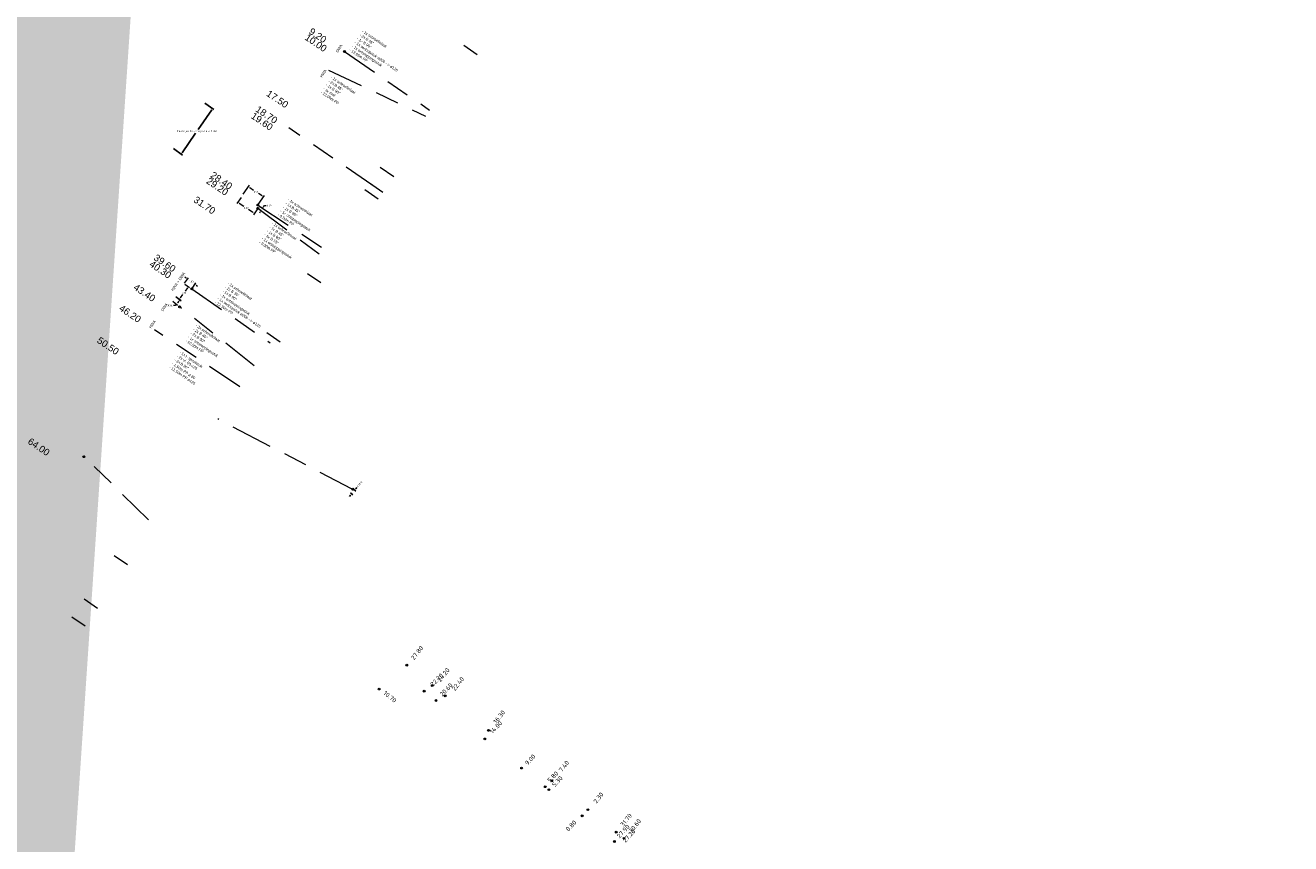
# Model space of a CAD drawing. Header units: inches. Extents: x 0 to 191500, y 0 to 342750.
# Tile 130 of 256: x 186313 to 186453, y 331415 to 331505. Entities that reach past the tile are written whole.
import ezdxf

# ---------------------------------------------------------------- set-up
doc = ezdxf.new("R2010")
doc.units = ezdxf.units.IN
doc.header["$MEASUREMENT"] = 0
doc.linetypes.add('RI-GWA_HUISAANSLUITING', pattern=[23, 4, -1.8, 2.6, -1.8, 4.6, -1.8, 4.6, -1.8])
doc.layers.get('0').update_dxf_attribs({"lineweight": 20})
doc.layers.get('DefPoints').update_dxf_attribs({"lineweight": 20})
for name, color, linetype, lineweight in [('ECW', 150, 'Continuous', 20), ('N-WE-RI-GWA-MAATVOERING-T25', 30, 'RI-GWA_HUISAANSLUITING', 20), ('N-WE-RI-GWA_HUISAANSLUITING', 30, 'RI-GWA_HUISAANSLUITING', 20), ('N-WE-RI-GWA_RIOOLPUT_ONTSTOPPINGSPUT-G', 30, 'Continuous', 20), ('N-WE-RI-HWA-MAATVOERING-T25', 151, 'Continuous', 20), ('N-WE-RI-INLAAT', 7, 'Continuous', 20), ('N-WE-RI-VWA-MAATVOERING-T25', 30, 'Continuous', 20), ('Tekst algemeen', 7, 'Continuous', 20)]:
    doc.layers.add(name, color=color, linetype=linetype, lineweight=lineweight)
doc.styles.add('ISO', font='isocpeur.ttf', dxfattribs={"height": 2.5})
doc.styles.add('Verdana', font='arial.ttf')
doc.dimstyles.get("Standard").update_dxf_attribs({"dimtxt": 0.18, "dimasz": 0.18, "dimexe": 0.18, "dimexo": 0.0625, "dimgap": 0.09, "dimtad": 0, "dimtih": 1, "dimtoh": 1, "dimdec": 4, "dimzin": 0, "dimdsep": 46, "dimtxsty": 'Standard', "dimcen": 0.09, "dimadec": 0, "dimazin": 0, "dimtfac": 1, "dimtdec": 4, "dimtofl": 0, "dimtmove": 0, "dimatfit": 3, "dimfxl": 1, "dimtolj": 1, "dimtzin": 0, "dimarcsym": 0})
doc.dimstyles.new('Waterblock1OP1', dxfattribs={"dimscale": 3, "dimtxt": 30, "dimasz": 20, "dimexe": 2, "dimexo": 1, "dimgap": 5, "dimtad": 1, "dimdec": 1, "dimdsep": 46, "dimtxsty": 'Verdana', "dimcen": -10, "dimse1": 1, "dimse2": 1, "dimadec": 0, "dimazin": 0, "dimtfac": 1, "dimtdec": 1, "dimtmove": 1, "dimatfit": 3, "dimfxl": 1, "dimtolj": 1, "dimtzin": 0, "dimarcsym": 0})
picture_1 = doc.add_image_def('image1.ecw', size_in_pixel=(220000, 285000))

# ---------------------------------------------------------------- blocks, each defined once
blk = doc.blocks.new('A$C2C270354')
h = blk.add_hatch(color=256)
h.dxf.hatch_style = 1
edge = h.paths.add_edge_path()
edge.add_arc((0, 0), 0.1, 0, 360)
blk.add_circle((0, 0), 0.1)
blk = doc.blocks.new('*D5542')
at = {"layer": 'DefPoints', "color": 0, "transparency": 16777216}
for p in [(186333.04, 331496.44), (186333.95, 331495.81), (186329.57, 331491.41)]:
    blk.add_point(p, dxfattribs=at)
at = {"layer": 'Tekst algemeen', "color": 0, "lineweight": -2, "transparency": 16777216}
for p, q in [((186333.85, 331495.66), (186332.36, 331493.51)), ((186333.09, 331496.4), (186334.1, 331495.71)), ((186330.59, 331490.93), (186332.07, 331493.09)), ((186329.63, 331491.38), (186330.64, 331490.68))]:
    blk.add_line(p, q, dxfattribs=at)
at = {"layer": 'Tekst algemeen', "color": 0, "transparency": 16777216}
for points in [[(186333.82, 331495.68), (186333.87, 331495.65), (186333.95, 331495.81)], [(186330.57, 331490.95), (186330.62, 331490.91), (186330.49, 331490.78)]]:
    blk.add_solid(points, dxfattribs=at)
at = {"layer": 'Tekst algemeen', "color": 0, "transparency": 16777216, "insert": (186332.22, 331493.3), "char_height": 0.18, "attachment_point": 5}
blk.add_mtext('\\A1;breedte geschat --> nog nameten buiten', dxfattribs=at)
blk = doc.blocks.new('*D5543')
at = {"layer": 'DefPoints', "color": 0, "transparency": 16777216}
for p in [(186349.41, 331453.9), (186349.61, 331453.74), (186349.09, 331453.47)]:
    blk.add_point(p, dxfattribs=at)
at = {"layer": 'N-WE-RI-GWA-MAATVOERING-T25', "color": 0, "lineweight": -2, "transparency": 16777216}
for p, q in [((186349.46, 331453.86), (186349.75, 331453.62)), ((186349.72, 331453.88), (186349.84, 331454.02)), ((186349.16, 331453.18), (186349.05, 331453.04)), ((186349.14, 331453.43), (186349.41, 331453.21))]:
    blk.add_line(p, q, dxfattribs=at)
at = {"layer": 'N-WE-RI-GWA-MAATVOERING-T25', "color": 0, "transparency": 16777216}
for points in [[(186349.7, 331453.89), (186349.75, 331453.86), (186349.61, 331453.74)], [(186349.14, 331453.2), (186349.18, 331453.16), (186349.27, 331453.32)]]:
    blk.add_solid(points, dxfattribs=at)
at = {"layer": 'N-WE-RI-GWA-MAATVOERING-T25', "color": 0, "transparency": 16777216, "insert": (186350.15, 331454.4), "char_height": 0.18, "attachment_point": 5, "rotation": 51}
blk.add_mtext('\\A1;0.5312', dxfattribs=at)

msp = doc.modelspace()

# ---------------------------------------------------------------- linework, layer by layer
at = {"layer": 'N-WE-RI-GWA-MAATVOERING-T25'}
for p, q in [((186337.32179, 331486.34909), (186338.00763, 331487.34739)), ((186338.05406, 331487.09711), (186338.46516, 331486.81469)), ((186337.08161, 331485.99948), (186336.62825, 331485.33958)), ((186338.97026, 331485.21659), (186339.65609, 331486.21489)), ((186339.40581, 331486.16846), (186338.99471, 331486.45088)), ((186336.87854, 331485.38602), (186337.37232, 331485.04679)), ((186338.39565, 331484.34376), (186337.90187, 331484.68299)), ((186338.89544, 331484.75338), (186338.44209, 331484.09348)), ((186339.19975, 331484.40404), (186339.09845, 331484.25525)), ((186339.27546, 331484.57025), (186339.15227, 331484.65413)), ((186339.4443, 331484.81823), (186339.3211, 331484.90211)), ((186339.57119, 331484.94959), (186339.6725, 331485.09838)), ((186339.6725, 331485.09838), (186339.8525, 331485.09838)), ((186330.85823, 331476.54575), (186331.27357, 331477.15438)), ((186330.87425, 331476.45836), (186331.41403, 331476.08164)), ((186331.02343, 331477.10716), (186330.87475, 331477.20863)), ((186331.1634, 331476.03705), (186330.90688, 331475.66949)), ((186331.68423, 331475.98206), (186332.09957, 331476.59069)), ((186332.14679, 331476.34055), (186332.29547, 331476.23908)), ((186329.56446, 331474.56134), (186330.08652, 331474.12733)), ((186329.90125, 331475.06423), (186330.44103, 331474.68751)), ((186329.94931, 331475.02428), (186330.47137, 331474.59027)), ((186330.21789, 331474.56692), (186330.06317, 331474.38082)), ((186330.39644, 331474.93813), (186330.65297, 331475.30569)), ((186329.83303, 331474.10398), (186329.65303, 331474.10398)), ((186329.9481, 331474.2424), (186329.83303, 331474.10398))]:
    msp.add_line(p, q, dxfattribs=at)
for points in [[(186338.07105, 331487.12183), (186338.03708, 331487.07238), (186337.9057, 331487.19903)], [(186339.42279, 331486.19318), (186339.38882, 331486.14373), (186339.55417, 331486.06653)], [(186336.89553, 331485.41075), (186336.86155, 331485.36129), (186336.73018, 331485.48794)], [(186338.41264, 331484.36849), (186338.37866, 331484.31904), (186338.54401, 331484.24184)], [(186339.17495, 331484.42092), (186339.22455, 331484.38715), (186339.30105, 331484.55283)], [(186339.54639, 331484.96648), (186339.59599, 331484.93271), (186339.46989, 331484.80081)], [(186331.04034, 331477.13194), (186331.00652, 331477.08238), (186331.17211, 331477.0057)], [(186331.1388, 331476.05422), (186331.188, 331476.01988), (186331.26642, 331476.18465)], [(186332.1637, 331476.36533), (186332.12988, 331476.31577), (186331.99811, 331476.44201)], [(186330.19482, 331474.5861), (186330.24096, 331474.54774), (186330.33296, 331474.70534)], [(186330.37184, 331474.9553), (186330.42104, 331474.92096), (186330.29342, 331474.79052)], [(186330.0401, 331474.39999), (186330.08624, 331474.36164), (186329.9481, 331474.2424)]]:
    msp.add_solid(points, dxfattribs=at)
at = {"layer": 'N-WE-RI-GWA_HUISAANSLUITING'}
for p, q in [((186363.12563, 331501.73112), (186361.65323, 331502.74087)), ((186348.48015, 331502.0803), (186357.8649, 331495.63837)), ((186346.722, 331500.035), (186357.41245, 331494.97861)), ((186351.98301, 331487.06146), (186342.35524, 331493.67577)), ((186353.9069, 331488.28847), (186352.4345, 331489.29821)), ((186352.71921, 331486.55659), (186351.24681, 331487.56634)), ((186352.2102, 331485.81436), (186350.7378, 331486.8241)), ((186338.93083, 331484.80489), (186346.55358, 331479.14432)), ((186338.93487, 331485.16508), (186347.00603, 331479.80408)), ((186345.87586, 331476.57769), (186344.40346, 331477.58743)), ((186331.649, 331475.93044), (186340.27579, 331469.99011)), ((186338.52253, 331467.43354), (186330.30958, 331473.94727)), ((186336.93895, 331465.12437), (186327.55331, 331471.4028)), ((186341.40788, 331470.06254), (186339.93549, 331471.07228)), ((186349.3471, 331453.83471), (186334.50701, 331461.57815)), ((186326.87187, 331450.44466), (186319.81788, 331457.4185)), ((186324.55401, 331445.48639), (186323.08161, 331446.49613)), ((186321.27373, 331440.70311), (186319.80133, 331441.71286)), ((186319.91637, 331438.72383), (186318.44397, 331439.73357))]:
    msp.add_line(p, q, dxfattribs=at)
at = {"layer": 'N-WE-RI-GWA_RIOOLPUT_ONTSTOPPINGSPUT-G'}
for p, q in [((186348.57028, 331502.13751), (186348.39003, 331502.05085)), ((186348.43682, 331502.18431), (186348.52348, 331502.00406)), ((186339.02096, 331484.84822), (186338.8407, 331484.76156)), ((186339.02499, 331485.20841), (186338.84474, 331485.12175)), ((186338.8875, 331484.89502), (186338.97416, 331484.71477)), ((186338.89154, 331485.2552), (186338.97819, 331485.07495)), ((186331.73912, 331475.97377), (186331.55887, 331475.88711)), ((186331.60567, 331476.02056), (186331.69233, 331475.84031)), ((186330.39971, 331473.9906), (186330.21946, 331473.90395)), ((186330.26626, 331474.0374), (186330.35291, 331473.85715)), ((186319.84551, 331457.46183), (186319.66526, 331457.37517)), ((186319.71206, 331457.50863), (186319.79871, 331457.32838)), ((186349.49972, 331453.87804), (186349.31947, 331453.79138)), ((186349.36627, 331453.92484), (186349.45293, 331453.74459))]:
    msp.add_line(p, q, dxfattribs=at)
for centre in [(186348.48015, 331502.09418), (186338.93083, 331484.80489), (186338.93487, 331485.16508), (186331.649, 331475.93044), (186330.30958, 331473.94727), (186319.75538, 331457.4185), (186349.4096, 331453.83471)]:
    msp.add_circle(centre, 0.1, dxfattribs=at)

# ---------------------------------------------------------------- block references
at = {"layer": 'N-WE-RI-INLAAT', "rotation": 0.06357443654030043}
for p in [(186355.34391, 331434.43287), (186352.29144, 331431.80157), (186357.26849, 331431.56948), (186358.16436, 331432.18444), (186358.57044, 331430.54199), (186359.57458, 331431.06023), (186364.35366, 331427.25039), (186363.94097, 331426.30357), (186368.00955, 331423.09266), (186371.32642, 331421.69177), (186370.61344, 331421.03767), (186371.0203, 331420.71657), (186374.68203, 331417.82675), (186375.32205, 331418.5065), (186378.44262, 331416.02959), (186378.23188, 331415.00413), (186379.29584, 331415.35638)]:
    msp.add_blockref('A$C2C270354', p, dxfattribs=at)

# ---------------------------------------------------------------- texts
at = {"layer": 'N-WE-RI-GWA-MAATVOERING-T25', "char_height": 0.75, "width": 14.6844, "attachment_point": 4, "rotation": 326}
for s, insert in [('{\\fArial|b0|i0|c0|p34;10.00}', (186344.24216, 331503.76942)), ('{\\fArial|b0|i0|c0|p34;9.20}', (186344.69461, 331504.42918)), ('{\\fArial|b0|i0|c0|p34;17.50}', (186340.00041, 331497.58415)), ('{\\fArial|b0|i0|c0|p34;18.70}', (186338.81272, 331495.85227)), ('{\\fArial|b0|i0|c0|p34;19.60}', (186338.30371, 331495.11004)), ('{\\fArial|b0|i0|c0|p34;28.40}', (186333.83574, 331488.59489)), ('{\\fArial|b0|i0|c0|p34;29.20}', (186333.38329, 331487.93513)), ('{\\fArial|b0|i0|c0|p34;31.70}', (186331.96937, 331485.87337)), ('{\\fArial|b0|i0|c0|p34;40.30}', (186327.1055, 331478.78093)), ('{\\fArial|b0|i0|c0|p34;39.60}', (186327.58738, 331479.48543)), ('{\\fArial|b0|i0|c0|p34;43.40}', (186325.35224, 331476.22435)), ('{\\fArial|b0|i0|c0|p34;46.20}', (186323.76866, 331473.91518)), ('{\\fArial|b0|i0|c0|p34;50.50}', (186321.33672, 331470.36896)), ('{\\fArial|b0|i0|c0|p34;64.00}', (186313.70158, 331459.23547))]:
    msp.add_mtext(s, dxfattribs=dict(at, insert=insert))
at = {"layer": 'N-WE-RI-GWA-MAATVOERING-T25', "char_height": 0.18, "attachment_point": 5}
for s, insert in [('\\A1;2.00', (186338.72993, 331486.63278)), ('\\A1;2.20', (186337.63709, 331484.86489)), ('\\A1;0.30', (186340.17597, 331485.09838)), ('\\A1;1.00', (186331.58511, 331476.72386)), ('\\A1;1.70', (186330.77992, 331475.48759)), ('\\A1;0.6020', (186329.18971, 331474.10398))]:
    msp.add_mtext(s, dxfattribs=dict(at, insert=insert))
at = {"layer": 'N-WE-RI-HWA-MAATVOERING-T25', "style": 'ISO'}
for s, rotation, p in [('22.20', 46.1535708, (186358.24096, 331432.04855)), ('10.70', 321.5065109, (186352.72416, 331431.25582)), ('20.60', 46.1535708, (186359.28339, 331430.9454)), ('14.00', 46.1535708, (186364.80215, 331426.83922)), ('9.00', 46.1535708, (186368.6695, 331423.36379)), ('5.80', 46.1535708, (186371.16247, 331421.47112)), ('5.30', 46.1535708, (186371.66586, 331420.96801)), ('0.80', 46.1535708, (186373.17603, 331416.0806)), ('27.90', 47.9973128, (186378.819, 331415.31207)), ('27.20', 47.9973128, (186379.4725, 331414.82541))]:
    msp.add_text(s, height=0.5, rotation=rotation, dxfattribs=at).set_placement(p)
at = {"layer": 'N-WE-RI-VWA-MAATVOERING-T25', "style": 'ISO'}
for s, p in [('27.80', (186356.14545, 331434.9595)), ('24.20', (186359.05977, 331432.53222)), ('22.40', (186360.65571, 331431.56131)), ('16.30', (186365.23535, 331427.95507)), ('7.40', (186372.45176, 331422.61505)), ('2.30', (186376.26813, 331419.14751)), ('31.70', (186379.22003, 331416.58235)), ('30.60', (186380.157, 331415.89233))]:
    msp.add_text(s, height=0.5, rotation=51.6515084, dxfattribs=at).set_placement(p)
at = {"layer": 'Tekst algemeen', "char_height": 0.3, "attachment_point": 1}
for s, insert, width, rotation in [('{\\fProxy 1|b0|i0|c0|p8;\\C2;- 1x schroefinlaat\\P- 2x B 45°\\P- 1x B 90°\\P- 1x verloopstuk ø206 --> ø125\\P- 1x ontstoppingsstuk\\P- 13.95m PP}', (186350.55323, 331504.50527), 8.5686, 326), ('{\\fProxy 1|b0|i0|c0|p8;\\C2;DWA}', (186347.49807, 331502.11315), 4.0186, 56), ('{\\fProxy 1|b0|i0|c0|p8;\\C2;HWA}', (186345.74916, 331499.35989), 4.0186, 56), ('{\\fProxy 1|b0|i0|c0|p8;\\C2;- 1x schroefinlaat\\P- 2x B 45°\\P- 1x B 90°\\P- 1x mof\\P- 13.90m PP}', (186347.11534, 331499.41597), 8.5686, 326), ('{\\fProxy 1|b0|i0|c0|p8;\\C2;- 1x schroefinlaat\\P- 1x B 45°\\P- 1x B 90°\\P- 1x ontstoppingsstuk\\P- 9.50m PP}', (186342.38192, 331485.92261), 8.5686, 326), ('{\\fProxy 1|b0|i0|c0|p8;\\C2;- 1x schroefinlaat\\P- 1x B 45°\\P- 1x B 90°\\P- 1x B 15°\\P- 1x ontstoppingsstuk\\P- 9.30m PP}', (186340.60511, 331483.31293), 8.5686, 326), ('{\\fProxy 1|b0|i0|c0|p8;\\C2;HWA + DWA}', (186329.35437, 331475.80888), 4.0186, 56), ('{\\fProxy 1|b0|i0|c0|p8;\\C2;- 1x schroefinlaat\\P- 2x B 30°\\P- 1x B 90°\\P- 1x ontstoppingsstuk\\P- 1x verloopstuk ø206 --> ø125\\P- 12.30m PP}', (186335.72054, 331476.68678), 8.5686, 326), ('{\\fProxy 1|b0|i0|c0|p8;\\C2;DWA }', (186328.22067, 331473.58606), 4.0186, 56), ('{\\fProxy 1|b0|i0|c0|p8;\\C2;HWA }', (186326.91536, 331471.70388), 4.0186, 56), ('{\\fProxy 1|b0|i0|c0|p8;\\C2;- 2x schroefinlaat\\P- 2x B 45°\\P- 2x B 90°\\P- 1x ontstoppingsstuk\\P- 10.50m PP}', (186332.20136, 331472.04317), 8.5686, 326), ('{\\fProxy 1|b0|i0|c0|p8;\\C2;- 1x t- spruitstuk\\P- 2x vl. 80-125\\P- 3x B 90°\\P- 1,50m PP ø 80\\P- 11.50m PP ø125}', (186330.41918, 331469.10087), 8.5686, 326)]:
    msp.add_mtext(s, dxfattribs=dict(at, insert=insert, width=width, rotation=rotation))

# ---------------------------------------------------------------- dimensions: what is measured, and where the dimension line sits
at = {"layer": 'N-WE-RI-GWA-MAATVOERING-T25'}
dim = msp.add_linear_dim(base=(186349.60905, 331453.7357), p1=(186349.09295, 331453.47007), p2=(186349.4096, 331453.89721), angle=51, dimstyle='Standard', dxfattribs=at)
dim.commit()
dim.dimension.update_dxf_attribs({"geometry": '*D5543', "text_midpoint": (186350.14712, 331454.40016)})
at = {"layer": 'Tekst algemeen'}
dim = msp.add_aligned_dim(p1=(186329.57482, 331491.41116), p2=(186333.036, 331496.44022), distance=-1.10911, text='breedte geschat --> nog nameten buiten', dimstyle='Standard', dxfattribs=at)
dim.commit()
dim.dimension.update_dxf_attribs({"geometry": '*D5542', "text_midpoint": (186332.21905, 331493.29689)})

# ---------------------------------------------------------------- pictures from other files: only their frames are drawn
at = {"layer": 'ECW'}
image = msp.add_image(picture_1, insert=(180500, 328500), size_in_units=(11000, 14250), dxfattribs=at)
image.dxf.flags = 7

# ---------------------------------------------------------------- leaders
at = {"layer": 'Tekst algemeen'}
msp.add_leader([(186278.94136, 330819.68282), (186278.10474, 330828.36664)], dimstyle='Waterblock1OP1', override={"dimasz": 300, "dimse1": 0, "dimse2": 0}, dxfattribs=at)

doc.saveas('drawing.dxf')
